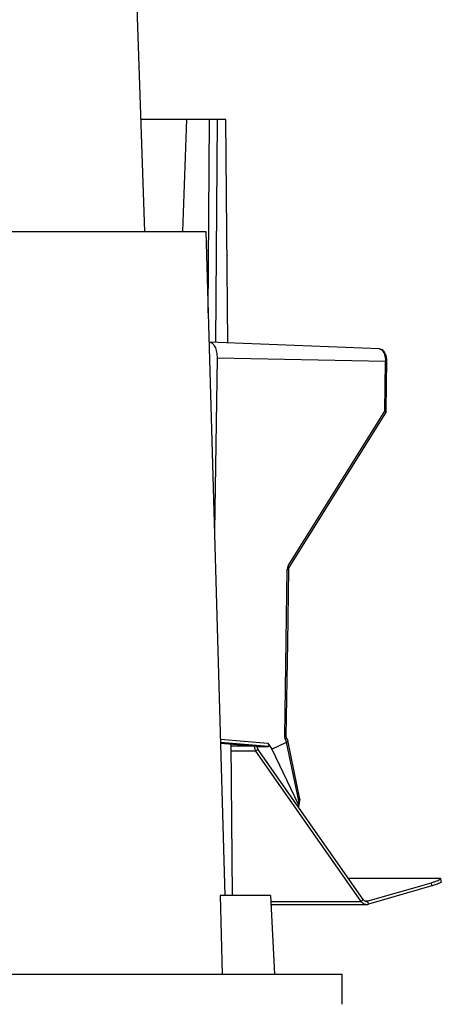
# Model space of a CAD drawing. Header units: millimetres. Extents: x 226 to 954, y 75 to 822.
# Tile 94 of 130: x 912 to 954, y 379 to 476. Entities that reach past the tile are written whole.
import ezdxf

# ---------------------------------------------------------------- set-up
doc = ezdxf.new("R2010")
doc.units = ezdxf.units.MM

msp = doc.modelspace()

# ---------------------------------------------------------------- linework, layer by layer
at = {"color": 179, "linetype": 'Continuous', "lineweight": 25}
for p, q in [((922.467, 511.193), (924.418, 455.31)), ((928.586, 466.41), (924.031, 466.41)), ((928.586, 466.41), (928.179, 455.31)), ((930.854, 466.41), (928.586, 466.41)), ((930.731, 447.239), (930.854, 466.41)), ((931.612, 466.41), (930.854, 466.41)), ((931.612, 466.41), (931.47, 444.296)), ((932.478, 466.41), (931.612, 466.41)), ((932.671, 444.247), (932.478, 466.41)), ((930.499, 455.31), (932.394, 389.41)), ((947.734, 443.64), (930.853, 444.321)), ((931.613, 442.721), (931.354, 425.579)), ((948.332, 442.381), (931.613, 442.721)), ((948.258, 437.452), (948.332, 442.381)), ((948.445, 440.207), (948.478, 442.376)), ((948.403, 437.447), (948.445, 440.207)), ((938.688, 422.112), (948.258, 437.452)), ((938.787, 421.952), (948.357, 437.292)), ((938.339, 405.226), (938.589, 421.77)), ((938.625, 414.486), (938.735, 421.765)), ((938.484, 405.221), (938.625, 414.486)), ((931.959, 404.536), (936.021, 404.208)), ((936.64, 404.527), (937.052, 403.934)), ((937.052, 403.934), (938.512, 404.639)), ((938.516, 404.64), (938.387, 404.961)), ((938.629, 404.779), (938.511, 405.074)), ((938.512, 404.639), (938.516, 404.64)), ((939.721, 398.807), (938.512, 404.639)), ((939.836, 398.962), (938.631, 404.772)), ((933.15, 389.41), (933.019, 404.451)), ((935.668, 403.926), (935.466, 403.737)), ((945.93, 388.817), (935.466, 403.737)), ((935.571, 404.208), (936.021, 404.208)), ((946.132, 389.006), (935.668, 403.926)), ((936.021, 404.208), (936.711, 404.208)), ((937.052, 403.934), (939.663, 398.472)), ((939.721, 398.807), (939.663, 398.472)), ((939.728, 398.22), (939.839, 398.847)), ((944.641, 391.131), (953.548, 391.131)), ((953.883, 390.783), (953.82, 391.074)), ((952.867, 390.647), (946.573, 388.835)), ((952.93, 390.356), (946.636, 388.544)), ((952.867, 390.647), (952.93, 390.356)), ((931.934, 389.41), (932.109, 381.61)), ((936.924, 389.41), (931.934, 389.41)), ((936.924, 389.41), (937.333, 381.61)), ((945.93, 388.817), (946.132, 389.006)), ((936.971, 388.52), (946.458, 388.52)), ((946.636, 388.544), (946.573, 388.835)), ((944.024, 378.61), (944.024, 381.61))]:
    msp.add_line(p, q, dxfattribs=at)
at = {"color": 8, "linetype": 'Continuous', "lineweight": 25}
for p, q in [((931.948, 404.91), (936.64, 404.527)), ((936.711, 404.208), (931.958, 404.596)), ((933.02, 404.255), (935.312, 404.255)), ((935.466, 403.737), (933.025, 403.737)), ((936.955, 388.817), (945.93, 388.817)), ((946.573, 388.835), (946.383, 388.835))]:
    msp.add_line(p, q, dxfattribs=at)
at = {"color": 179, "linetype": 'Continuous', "lineweight": 25}
for points, knots in [([(882.234, 455.31), (882.497, 455.31), (883.528, 455.31), (885.31, 455.31), (887.574, 455.31), (889.812, 455.31), (892.007, 455.31), (894.158, 455.31), (896.261, 455.31), (898.326, 455.31), (900.362, 455.31), (902.366, 455.31), (904.334, 455.31), (906.249, 455.31), (908.11, 455.31), (909.903, 455.31), (911.626, 455.31), (913.277, 455.31), (914.866, 455.31), (916.398, 455.31), (917.869, 455.31), (919.277, 455.31), (920.611, 455.31), (921.867, 455.31), (923.037, 455.31), (924.121, 455.31), (925.119, 455.31), (926.036, 455.31), (926.876, 455.31), (927.635, 455.31), (928.312, 455.31), (928.899, 455.31), (929.396, 455.31), (929.801, 455.31), (930.114, 455.31), (930.335, 455.31), (930.473, 455.31), (930.49, 455.31), (930.499, 455.31)], [0, 0, 0, 0, 0.009746, 0.038272, 0.066798, 0.095324, 0.123849, 0.151866, 0.179882, 0.207899, 0.235915, 0.264441, 0.292967, 0.321493, 0.350018, 0.378544, 0.406561, 0.434577, 0.462594, 0.49061, 0.519136, 0.547662, 0.576188, 0.604713, 0.633239, 0.661256, 0.689272, 0.717289, 0.745305, 0.773831, 0.802357, 0.830882, 0.859408, 0.887934, 0.915951, 0.943967, 0.971984, 1, 1, 1, 1]), ([(930.853, 444.318), (930.9, 444.312), (930.999, 444.301), (931.144, 444.208), (931.281, 444.06), (931.4, 443.86), (931.496, 443.616), (931.566, 443.337), (931.609, 443.035), (931.612, 442.826), (931.613, 442.721)], [0, 0, 0, 0, 0.113655, 0.240277, 0.366898, 0.493517, 0.620139, 0.746759, 0.873379, 1, 1, 1, 1]), ([(947.734, 443.638), (947.769, 443.638), (947.805, 443.637), (947.839, 443.617), (947.841, 443.616)], [0, 0, 0, 0, 0.95003, 1, 1, 1, 1]), ([(948.478, 442.376), (948.476, 442.458), (948.474, 442.619), (948.437, 442.844), (948.384, 443.036), (948.32, 443.191), (948.249, 443.318), (948.155, 443.44), (948.02, 443.557), (947.903, 443.596), (947.841, 443.617)], [0, 0, 0, 0, 0.148315, 0.290266, 0.420587, 0.535395, 0.633523, 0.738746, 0.861764, 1, 1, 1, 1]), ([(948.357, 437.294), (948.359, 437.297), (948.371, 437.312), (948.383, 437.341), (948.393, 437.373), (948.398, 437.396), (948.401, 437.412), (948.402, 437.424), (948.403, 437.432), (948.403, 437.438), (948.403, 437.442), (948.403, 437.445), (948.403, 437.448), (948.403, 437.45), (948.403, 437.452)], [0, 0, 0, 0, 0.07376, 0.351816, 0.544031, 0.678426, 0.772914, 0.839521, 0.88656, 0.919793, 0.943287, 0.959908, 0.971647, 1, 1, 1, 1]), ([(938.688, 422.112), (938.66, 422.059), (938.604, 421.954), (938.594, 421.831), (938.589, 421.77)], [0, 0, 0, 0, 0.500007, 1, 1, 1, 1]), ([(938.734, 421.765), (938.737, 421.799), (938.743, 421.867), (938.772, 421.924), (938.787, 421.952)], [0, 0, 0, 0, 0.504257, 1, 1, 1, 1]), ([(936.64, 404.527), (936.667, 404.486), (936.718, 404.406), (936.752, 404.317), (936.759, 404.261), (936.754, 404.232), (936.739, 404.212), (936.72, 404.21), (936.711, 404.208)], [0, 0, 0, 0, 0.283017, 0.548092, 0.670575, 0.785629, 0.894646, 1, 1, 1, 1]), ([(938.387, 404.961), (938.373, 405.004), (938.344, 405.088), (938.341, 405.18), (938.339, 405.226)], [0, 0, 0, 0, 0.500004, 1, 1, 1, 1]), ([(938.511, 405.074), (938.503, 405.097), (938.487, 405.144), (938.485, 405.195), (938.484, 405.221)], [0, 0, 0, 0, 0.497703, 1, 1, 1, 1]), ([(938.626, 404.778), (938.629, 404.767), (938.635, 404.749), (938.616, 404.718), (938.584, 404.683), (938.543, 404.657), (938.516, 404.64)], [0, 0, 0, 0, 0.28998, 0.475913, 0.656381, 1, 1, 1, 1]), ([(935.312, 404.255), (935.313, 404.208), (935.316, 404.115), (935.346, 403.979), (935.395, 403.85), (935.442, 403.775), (935.466, 403.737)], [0, 0, 0, 0, 0.25, 0.499998, 0.749999, 1, 1, 1, 1]), ([(935.571, 404.249), (935.575, 404.191), (935.583, 404.073), (935.639, 403.975), (935.668, 403.926)], [0, 0, 0, 0, 0.499999, 1, 1, 1, 1]), ([(939.721, 398.807), (939.744, 398.821), (939.789, 398.848), (939.812, 398.88), (939.824, 398.896)], [0, 0, 0, 0, 0.499985, 1, 1, 1, 1]), ([(939.843, 398.899), (939.843, 398.901), (939.843, 398.908), (939.842, 398.925), (939.841, 398.944), (939.837, 398.957), (939.836, 398.96)], [0, 0, 0, 0, 0.086594, 0.34795, 0.83246, 1, 1, 1, 1]), ([(939.839, 398.847), (939.839, 398.852), (939.841, 398.86), (939.842, 398.871), (939.843, 398.879), (939.843, 398.886), (939.843, 398.891), (939.843, 398.895), (939.843, 398.897), (939.843, 398.899)], [0, 0, 0, 0, 0.271053, 0.484884, 0.635875, 0.742555, 0.87131, 0.908991, 1, 1, 1, 1]), ([(939.703, 398.172), (939.708, 398.177), (939.728, 398.193), (939.734, 398.252), (939.716, 398.35), (939.681, 398.431), (939.663, 398.472)], [0, 0, 0, 0, 0.094648, 0.365419, 0.673839, 1, 1, 1, 1]), ([(953.548, 391.131), (953.607, 391.129), (953.725, 391.126), (953.814, 391.097), (953.833, 391.052), (953.775, 390.991), (953.644, 390.918), (953.444, 390.833), (953.186, 390.742), (952.973, 390.679), (952.867, 390.647)], [0, 0, 0, 0, 0.1249999, 0.2499998, 0.3749999, 0.5000002, 0.625, 0.7499997, 0.875, 1, 1, 1, 1]), ([(953.874, 390.781), (953.879, 390.774), (953.893, 390.753), (953.835, 390.7), (953.707, 390.627), (953.506, 390.542), (953.249, 390.451), (953.036, 390.388), (952.93, 390.356)], [0, 0, 0, 0, 0.092766, 0.274213, 0.45566, 0.637106, 0.818553, 1, 1, 1, 1]), ([(946.132, 389.006), (946.16, 388.971), (946.217, 388.903), (946.329, 388.84), (946.451, 388.812), (946.532, 388.827), (946.573, 388.835)], [0, 0, 0, 0, 0.25, 0.500001, 0.750007, 1, 1, 1, 1]), ([(945.93, 388.817), (945.975, 388.762), (946.066, 388.652), (946.246, 388.553), (946.441, 388.507), (946.571, 388.532), (946.636, 388.544)], [0, 0, 0, 0, 0.249998, 0.500003, 0.750004, 1, 1, 1, 1]), ([(798.024, 381.61), (798.031, 381.61), (798.045, 381.61), (798.157, 381.61), (798.336, 381.61), (798.588, 381.61), (798.911, 381.61), (799.306, 381.61), (799.786, 381.61), (800.361, 381.61), (801.038, 381.61), (801.799, 381.61), (802.898, 381.61), (804.123, 381.61), (805.458, 381.61), (806.499, 381.61), (807.604, 381.61), (808.771, 381.61), (810, 381.61), (811.333, 381.61), (812.774, 381.61), (814.33, 381.61), (815.953, 381.61), (818.154, 381.61), (820.422, 381.61), (822.741, 381.61), (824.485, 381.61), (826.275, 381.61), (828.72, 381.61), (832.01, 381.61), (835.506, 381.61), (838.491, 381.61), (840.769, 381.61), (843.013, 381.61), (845.927, 381.61), (849.545, 381.61), (853.234, 381.61), (856.218, 381.61), (858.547, 381.61), (862.625, 381.61), (866.82, 381.61), (870.948, 381.61), (874.082, 381.61), (878.662, 381.61), (883.208, 381.61), (887.026, 381.61), (890.222, 381.61), (894.254, 381.61), (898.839, 381.61), (902.464, 381.61), (905.189, 381.61), (907.869, 381.61), (910.477, 381.61), (913.07, 381.61), (915.047, 381.61), (917.033, 381.61), (919.608, 381.61), (922.572, 381.61), (925.295, 381.61), (927.281, 381.61), (928.715, 381.61), (930.092, 381.61), (931.895, 381.61), (933.612, 381.61), (935.227, 381.61), (936.39, 381.61), (937.475, 381.61), (938.451, 381.61), (939.604, 381.61), (940.595, 381.61), (941.449, 381.61), (942.019, 381.61), (942.519, 381.61), (942.964, 381.61), (943.342, 381.61), (943.647, 381.61), (943.864, 381.61), (943.999, 381.61), (944.016, 381.61), (944.024, 381.61)], [0, 0, 0, 0, 0.01, 0.02, 0.03, 0.04, 0.05, 0.06, 0.07, 0.081, 0.092, 0.103, 0.114, 0.135, 0.145, 0.155, 0.165, 0.175, 0.185, 0.195, 0.206, 0.217, 0.228, 0.239, 0.26, 0.27, 0.28, 0.29, 0.3, 0.32, 0.342, 0.353, 0.364, 0.375, 0.385, 0.405, 0.425, 0.435, 0.445, 0.456, 0.489, 0.5, 0.51, 0.53, 0.56, 0.57, 0.581, 0.603, 0.625, 0.645, 0.655, 0.665, 0.685, 0.695, 0.706, 0.717, 0.728, 0.75, 0.77, 0.78, 0.79, 0.8, 0.81, 0.831, 0.842, 0.853, 0.864, 0.875, 0.885, 0.905, 0.915, 0.925, 0.935, 0.945, 0.956, 0.967, 0.978, 0.989, 1, 1, 1, 1])]:
    msp.add_open_spline(points, degree=3, knots=knots, dxfattribs=at)
at = {"color": 8, "linetype": 'Continuous', "lineweight": 25}
for points, knots in [([(947.841, 443.616), (947.879, 443.598), (947.957, 443.559), (948.066, 443.44), (948.165, 443.278), (948.243, 443.076), (948.298, 442.85), (948.33, 442.616), (948.332, 442.458), (948.332, 442.381)], [0, 0, 0, 0, 0.1344394, 0.2809371, 0.4305426, 0.5801493, 0.7266469, 0.8672965, 1, 1, 1, 1]), ([(948.332, 442.381), (948.362, 442.38), (948.408, 442.379), (948.449, 442.378), (948.47, 442.377), (948.479, 442.377), (948.477, 442.376), (948.477, 442.376)], [0, 0, 0, 0, 0.361406, 0.555633, 0.753875, 0.952122, 1, 1, 1, 1]), ([(948.258, 437.452), (948.283, 437.429), (948.332, 437.383), (948.362, 437.33), (948.366, 437.301), (948.357, 437.294), (948.356, 437.293)], [0, 0, 0, 0, 0.343519, 0.687041, 0.953752, 1, 1, 1, 1]), ([(948.398, 437.447), (948.398, 437.447), (948.399, 437.448), (948.35, 437.45), (948.289, 437.451), (948.258, 437.452)], [0, 0, 0, 0, 0.246058, 0.623022, 1, 1, 1, 1]), ([(938.786, 421.953), (938.788, 421.957), (938.794, 421.966), (938.791, 421.987), (938.777, 422.015), (938.748, 422.056), (938.711, 422.09), (938.688, 422.112)], [0, 0, 0, 0, 0.132132, 0.312866, 0.493593, 0.670651, 1, 1, 1, 1]), ([(938.589, 421.77), (938.619, 421.769), (938.665, 421.768), (938.706, 421.767), (938.726, 421.766), (938.735, 421.765), (938.734, 421.765), (938.733, 421.765)], [0, 0, 0, 0, 0.361407, 0.555633, 0.753875, 0.952122, 1, 1, 1, 1]), ([(938.483, 405.221), (938.484, 405.221), (938.486, 405.221), (938.476, 405.222), (938.456, 405.223), (938.415, 405.224), (938.369, 405.225), (938.339, 405.226)], [0, 0, 0, 0, 0.068423, 0.262388, 0.456359, 0.646403, 1, 1, 1, 1]), ([(938.387, 404.961), (938.414, 404.977), (938.456, 405.001), (938.491, 405.031), (938.508, 405.051), (938.514, 405.065), (938.511, 405.071), (938.509, 405.073)], [0, 0, 0, 0, 0.341051, 0.524369, 0.711493, 0.898621, 1, 1, 1, 1]), ([(939.834, 398.848), (939.834, 398.843), (939.835, 398.83), (939.798, 398.814), (939.747, 398.81), (939.721, 398.807)], [0, 0, 0, 0, 0.190713, 0.595358, 1, 1, 1, 1]), ([(939.835, 398.962), (939.837, 398.951), (939.841, 398.93), (939.829, 398.907), (939.824, 398.896)], [0, 0, 0, 0, 0.517831, 1, 1, 1, 1]), ([(939.841, 398.894), (939.842, 398.895), (939.842, 398.895), (939.831, 398.895), (939.824, 398.896)], [0, 0, 0, 0, 0.390373, 1, 1, 1, 1])]:
    msp.add_open_spline(points, degree=3, knots=knots, dxfattribs=at)

doc.saveas('drawing.dxf')
